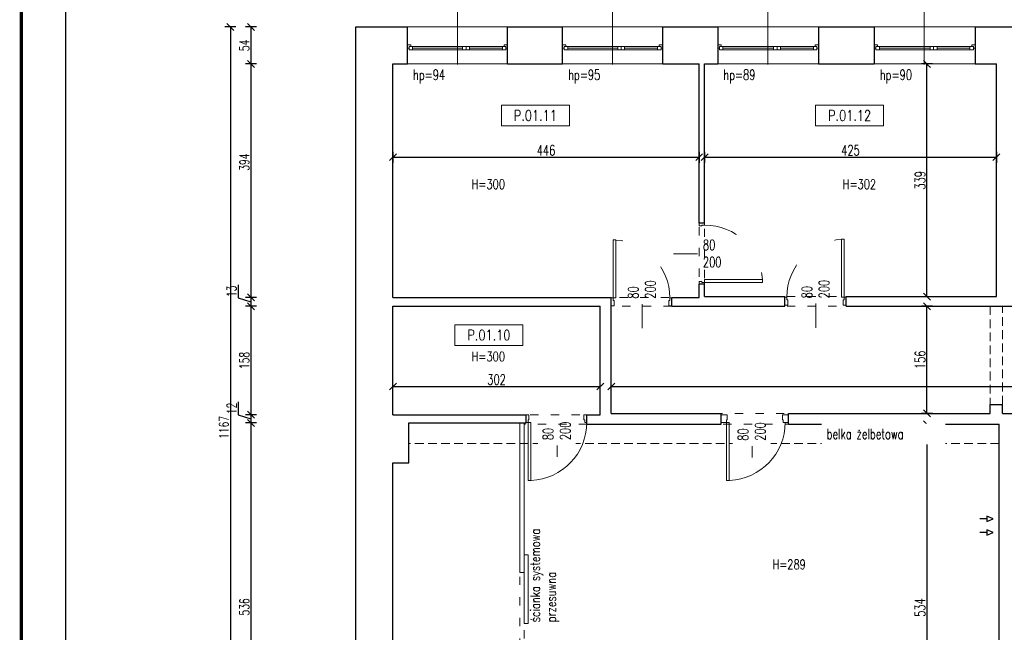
# Model space of a CAD drawing. Header units: inches. Extents: x 4551 to 8756, y -20806 to 359.
# Tile 8 of 35: x 4551 to 5986, y -8344 to -7452. Entities that reach past the tile are written whole.
import ezdxf

# ---------------------------------------------------------------- set-up
doc = ezdxf.new("R2010")
doc.units = ezdxf.units.IN
doc.header["$MEASUREMENT"] = 0
doc.linetypes.add('ACAD_ISO03W100', pattern=[30, 12, -18])
doc.linetypes.add('HIDDEN', pattern=[9.525, 6.35, -3.175])
doc.layers.add('0_RID_NIEDRUKOWALNA', color=7, linetype='ACAD_ISO03W100', lineweight=0, plot=False)
for name, color, linetype, lineweight in [('0_RID_STOLARKA', 7, 'Continuous', 5), ('0_RID_WIDOK', 252, 'Continuous', 5), ('0_RID_WYP SANIT', 146, 'Continuous', 5), ('A-AREA-IDEN', 202, 'Continuous', 9), ('A_opisy-stolarka', 7, 'Continuous', 9), ('K-MUR', 1, 'Continuous', 30), ('K-WYMIARY', 150, 'Continuous', 5), ('WYMIAR_PB', 115, 'Continuous', 5)]:
    doc.layers.add(name, color=color, linetype=linetype, lineweight=lineweight)
doc.styles.add('1 100 MAŁE', font='romans.shx', dxfattribs={"width": 0.8, "height": 16})
doc.styles.add('RomanS', font='romans.shx', dxfattribs={"width": 0.8})
doc.styles.add('standard_1', font='romans.shx', dxfattribs={"width": 0.7})
doc.dimstyles.new('ISO-100', dxfattribs={"dimtxt": 15, "dimasz": 10, "dimexe": 8, "dimexo": 0.425, "dimgap": 2.5, "dimtad": 1, "dimdec": 1, "dimrnd": 0.5, "dimtxsty": 'standard_1', "dimblk": 'OBLIQUE', "dimcen": 10, "dimadec": 0, "dimazin": 0, "dimtfac": 1, "dimtdec": 0, "dimtmove": 0, "dimatfit": 3, "dimldrblk": 'OBLIQUE', "dimfxl": 8, "dimfxlon": 1, "dimarcsym": 0})

# ---------------------------------------------------------------- blocks, each defined once
blk = doc.blocks.new('_Oblique')
at = {"color": 0, "linetype": 'ByBlock', "lineweight": -2}
blk.add_line((-0.5, -0.5), (0.5, 0.5), dxfattribs=at)
blk = doc.blocks.new('*D140')
at = {"layer": 'Defpoints', "color": 0}
for p in [(4939.8, -7462.2), (4888.3, -7516.2), (4993.8, -7516.2)]:
    blk.add_point(p, dxfattribs=at)
at = {"layer": 'K-WYMIARY', "color": 0, "lineweight": -2}
for p, q in [((4896.3, -7462.2), (4880.3, -7462.2)), ((4888.3, -7462.2), (4888.3, -7516.2)), ((4896.3, -7516.2), (4880.3, -7516.2))]:
    blk.add_line(p, q, dxfattribs=at)
at = {"layer": 'K-WYMIARY', "color": 0, "lineweight": -2, "xscale": 10, "yscale": 10, "zscale": 10}
for p, rotation in [((4888.3, -7462.2), 90), ((4888.3, -7516.2), 270)]:
    blk.add_blockref('_Oblique', p, dxfattribs=dict(at, rotation=rotation))
at = {"layer": 'K-WYMIARY', "color": 0, "insert": (4878.8, -7489.2), "char_height": 14, "attachment_point": 5, "rotation": 90, "style": 'standard_1'}
blk.add_mtext('54', dxfattribs=at)
blk = doc.blocks.new('*D141')
at = {"layer": 'Defpoints', "color": 0}
for p in [(4939.8, -7462.2), (4888.3, -7856.2), (4995.1, -7856.2)]:
    blk.add_point(p, dxfattribs=at)
at = {"layer": 'K-WYMIARY', "color": 0, "lineweight": -2}
for p, q in [((4896.3, -7462.2), (4880.3, -7462.2)), ((4888.3, -7462.2), (4888.3, -7856.2)), ((4896.3, -7856.2), (4880.3, -7856.2))]:
    blk.add_line(p, q, dxfattribs=at)
at = {"layer": 'K-WYMIARY', "color": 0, "lineweight": -2, "xscale": 10, "yscale": 10, "zscale": 10}
for p, rotation in [((4888.3, -7462.2), 90), ((4888.3, -7856.2), 270)]:
    blk.add_blockref('_Oblique', p, dxfattribs=dict(at, rotation=rotation))
at = {"layer": 'K-WYMIARY', "color": 0, "insert": (4878.8, -7659.2), "char_height": 14, "attachment_point": 5, "rotation": 90, "style": 'standard_1'}
blk.add_mtext('394', dxfattribs=at)
blk = doc.blocks.new('*D142')
at = {"layer": 'Defpoints', "color": 0}
for p in [(4954.8, -7462.2), (4858.3, -8629.2), (4954.8, -8629.2)]:
    blk.add_point(p, dxfattribs=at)
at = {"layer": 'K-WYMIARY', "color": 0, "lineweight": -2}
for p, q in [((4866.3, -7462.2), (4850.3, -7462.2)), ((4858.3, -7462.2), (4858.3, -8629.2)), ((4866.3, -8629.2), (4850.3, -8629.2))]:
    blk.add_line(p, q, dxfattribs=at)
at = {"layer": 'K-WYMIARY', "color": 0, "lineweight": -2, "xscale": 10, "yscale": 10, "zscale": 10}
for p, rotation in [((4858.3, -7462.2), 90), ((4858.3, -8629.2), 270)]:
    blk.add_blockref('_Oblique', p, dxfattribs=dict(at, rotation=rotation))
at = {"layer": 'K-WYMIARY', "color": 0, "insert": (4848.8, -8045.7), "char_height": 14, "attachment_point": 5, "rotation": 90, "style": 'standard_1'}
blk.add_mtext('1167', dxfattribs=at)
blk = doc.blocks.new('*D143')
at = {"layer": 'Defpoints', "color": 0}
for p in [(4995.1, -7856.2), (4888.3, -7869.2), (4995.1, -7869.2)]:
    blk.add_point(p, dxfattribs=at)
at = {"layer": 'K-WYMIARY', "color": 0, "lineweight": -2}
for p, q in [((4869.6, -7838), (4869.6, -7857)), ((4869.6, -7857), (4888.3, -7862.7)), ((4896.3, -7856.2), (4880.3, -7856.2)), ((4888.3, -7856.2), (4888.3, -7869.2)), ((4896.3, -7869.2), (4880.3, -7869.2))]:
    blk.add_line(p, q, dxfattribs=at)
at = {"layer": 'K-WYMIARY', "color": 0, "lineweight": -2, "xscale": 10, "yscale": 10, "zscale": 10}
for p, rotation in [((4888.3, -7856.2), 90), ((4888.3, -7869.2), 270)]:
    blk.add_blockref('_Oblique', p, dxfattribs=dict(at, rotation=rotation))
at = {"layer": 'K-WYMIARY', "color": 0, "insert": (4860.1, -7847.5), "char_height": 14, "attachment_point": 5, "rotation": 90, "style": 'standard_1'}
blk.add_mtext('13', dxfattribs=at)
blk = doc.blocks.new('*D144')
at = {"layer": 'Defpoints', "color": 0}
for p in [(4995.1, -7869.2), (4888.3, -8027.2), (4995.1, -8027.2)]:
    blk.add_point(p, dxfattribs=at)
at = {"layer": 'K-WYMIARY', "color": 0, "lineweight": -2}
for p, q in [((4896.3, -7869.2), (4880.3, -7869.2)), ((4888.3, -7869.2), (4888.3, -8027.2)), ((4896.3, -8027.2), (4880.3, -8027.2))]:
    blk.add_line(p, q, dxfattribs=at)
at = {"layer": 'K-WYMIARY', "color": 0, "lineweight": -2, "xscale": 10, "yscale": 10, "zscale": 10}
for p, rotation in [((4888.3, -7869.2), 90), ((4888.3, -8027.2), 270)]:
    blk.add_blockref('_Oblique', p, dxfattribs=dict(at, rotation=rotation))
at = {"layer": 'K-WYMIARY', "color": 0, "insert": (4878.8, -7948.2), "char_height": 14, "attachment_point": 5, "rotation": 90, "style": 'standard_1'}
blk.add_mtext('158', dxfattribs=at)
blk = doc.blocks.new('*D145')
at = {"layer": 'Defpoints', "color": 0}
for p in [(4995.1, -8027.2), (4888.3, -8039.2), (5018.1, -8039.2)]:
    blk.add_point(p, dxfattribs=at)
at = {"layer": 'K-WYMIARY', "color": 0, "lineweight": -2}
for p, q in [((4869.6, -8008.5), (4869.6, -8027.5)), ((4869.6, -8027.5), (4888.3, -8033.2)), ((4896.3, -8027.2), (4880.3, -8027.2)), ((4888.3, -8027.2), (4888.3, -8039.2)), ((4896.3, -8039.2), (4880.3, -8039.2))]:
    blk.add_line(p, q, dxfattribs=at)
at = {"layer": 'K-WYMIARY', "color": 0, "lineweight": -2, "xscale": 10, "yscale": 10, "zscale": 10}
for p, rotation in [((4888.3, -8027.2), 90), ((4888.3, -8039.2), 270)]:
    blk.add_blockref('_Oblique', p, dxfattribs=dict(at, rotation=rotation))
at = {"layer": 'K-WYMIARY', "color": 0, "insert": (4860.1, -8018), "char_height": 14, "attachment_point": 5, "rotation": 90, "style": 'standard_1'}
blk.add_mtext('12', dxfattribs=at)
blk = doc.blocks.new('*D146')
at = {"layer": 'Defpoints', "color": 0}
for p in [(5018.1, -8039.2), (4888.3, -8575.2), (4995.1, -8575.2)]:
    blk.add_point(p, dxfattribs=at)
at = {"layer": 'K-WYMIARY', "color": 0, "lineweight": -2}
for p, q in [((4896.3, -8039.2), (4880.3, -8039.2)), ((4888.3, -8039.2), (4888.3, -8575.2)), ((4896.3, -8575.2), (4880.3, -8575.2))]:
    blk.add_line(p, q, dxfattribs=at)
at = {"layer": 'K-WYMIARY', "color": 0, "lineweight": -2, "xscale": 10, "yscale": 10, "zscale": 10}
for p, rotation in [((4888.3, -8039.2), 90), ((4888.3, -8575.2), 270)]:
    blk.add_blockref('_Oblique', p, dxfattribs=dict(at, rotation=rotation))
at = {"layer": 'K-WYMIARY', "color": 0, "insert": (4878.8, -8307.2), "char_height": 14, "attachment_point": 5, "rotation": 90, "style": 'standard_1'}
blk.add_mtext('536', dxfattribs=at)
blk = doc.blocks.new('*D230')
at = {"layer": 'Defpoints', "color": 0}
for p in [(5095.1, -7516.2), (5541.1, -7516.2), (5541.1, -7652)]:
    blk.add_point(p, dxfattribs=at)
at = {"layer": 'K-WYMIARY', "color": 0, "lineweight": -2}
for p, q in [((5095.1, -7644), (5095.1, -7660)), ((5541.1, -7644), (5541.1, -7660)), ((5095.1, -7652), (5541.1, -7652))]:
    blk.add_line(p, q, dxfattribs=at)
at = {"layer": 'K-WYMIARY', "color": 0, "lineweight": -2, "xscale": 10, "yscale": 10, "zscale": 10, "rotation": 180}
blk.add_blockref('_Oblique', (5095.1, -7652), dxfattribs=at)
at = {"layer": 'K-WYMIARY', "color": 0, "lineweight": -2, "xscale": 10, "yscale": 10, "zscale": 10}
blk.add_blockref('_Oblique', (5541.1, -7652), dxfattribs=at)
at = {"layer": 'K-WYMIARY', "color": 0, "insert": (5318.1, -7642), "char_height": 15, "attachment_point": 5, "style": 'standard_1'}
blk.add_mtext('446', dxfattribs=at)
blk = doc.blocks.new('*D231')
at = {"layer": 'Defpoints', "color": 0}
for p in [(5549.1, -7516.2), (5974.1, -7516.2), (5974.1, -7652)]:
    blk.add_point(p, dxfattribs=at)
at = {"layer": 'K-WYMIARY', "color": 0, "lineweight": -2}
for p, q in [((5549.1, -7644), (5549.1, -7660)), ((5974.1, -7644), (5974.1, -7660)), ((5549.1, -7652), (5974.1, -7652))]:
    blk.add_line(p, q, dxfattribs=at)
at = {"layer": 'K-WYMIARY', "color": 0, "lineweight": -2, "xscale": 10, "yscale": 10, "zscale": 10, "rotation": 180}
blk.add_blockref('_Oblique', (5549.1, -7652), dxfattribs=at)
at = {"layer": 'K-WYMIARY', "color": 0, "lineweight": -2, "xscale": 10, "yscale": 10, "zscale": 10}
blk.add_blockref('_Oblique', (5974.1, -7652), dxfattribs=at)
at = {"layer": 'K-WYMIARY', "color": 0, "insert": (5761.6, -7642), "char_height": 15, "attachment_point": 5, "style": 'standard_1'}
blk.add_mtext('425', dxfattribs=at)
blk = doc.blocks.new('*D317')
at = {"layer": 'Defpoints', "color": 0}
for p in [(5397.1, -7986), (5095.1, -8027.2), (5397.1, -8027.2)]:
    blk.add_point(p, dxfattribs=at)
at = {"layer": 'K-WYMIARY', "color": 0, "lineweight": -2}
for p, q in [((5095.1, -7994), (5095.1, -7978)), ((5095.1, -7986), (5397.1, -7986)), ((5397.1, -7994), (5397.1, -7978))]:
    blk.add_line(p, q, dxfattribs=at)
at = {"layer": 'K-WYMIARY', "color": 0, "lineweight": -2, "xscale": 10, "yscale": 10, "zscale": 10, "rotation": 180}
blk.add_blockref('_Oblique', (5095.1, -7986), dxfattribs=at)
at = {"layer": 'K-WYMIARY', "color": 0, "lineweight": -2, "xscale": 10, "yscale": 10, "zscale": 10}
blk.add_blockref('_Oblique', (5397.1, -7986), dxfattribs=at)
at = {"layer": 'K-WYMIARY', "color": 0, "insert": (5246.1, -7976), "char_height": 15, "attachment_point": 5, "style": 'standard_1'}
blk.add_mtext('302', dxfattribs=at)
blk = doc.blocks.new('*D318')
at = {"layer": 'Defpoints', "color": 0}
for p in [(6927.1, -7869.2), (6927.1, -7986), (5413.1, -8025.2)]:
    blk.add_point(p, dxfattribs=at)
at = {"layer": 'K-WYMIARY', "color": 0, "lineweight": -2}
for p, q in [((5413.1, -7994), (5413.1, -7978)), ((5413.1, -7986), (6927.1, -7986)), ((6927.1, -7978), (6927.1, -7994))]:
    blk.add_line(p, q, dxfattribs=at)
at = {"layer": 'K-WYMIARY', "color": 0, "lineweight": -2, "xscale": 10, "yscale": 10, "zscale": 10, "rotation": 180}
blk.add_blockref('_Oblique', (5413.1, -7986), dxfattribs=at)
at = {"layer": 'K-WYMIARY', "color": 0, "lineweight": -2, "xscale": 10, "yscale": 10, "zscale": 10}
blk.add_blockref('_Oblique', (6927.1, -7986), dxfattribs=at)
at = {"layer": 'K-WYMIARY', "color": 0, "insert": (6170.1, -7976), "char_height": 15, "attachment_point": 5, "style": 'standard_1'}
blk.add_mtext('1514', dxfattribs=at)
blk = doc.blocks.new('*D325')
at = {"layer": 'Defpoints', "color": 0}
for p in [(5873, -7869.2), (5965.1, -7869.2), (5965.1, -8025.2)]:
    blk.add_point(p, dxfattribs=at)
at = {"layer": 'K-WYMIARY', "color": 0, "lineweight": -2}
for p, q in [((5881, -7869.2), (5865, -7869.2)), ((5873, -8025.2), (5873, -7869.2)), ((5881, -8025.2), (5865, -8025.2))]:
    blk.add_line(p, q, dxfattribs=at)
at = {"layer": 'K-WYMIARY', "color": 0, "lineweight": -2, "xscale": 10, "yscale": 10, "zscale": 10}
for p, rotation in [((5873, -7869.2), 90), ((5873, -8025.2), 270)]:
    blk.add_blockref('_Oblique', p, dxfattribs=dict(at, rotation=rotation))
at = {"layer": 'K-WYMIARY', "color": 0, "insert": (5863, -7947.2), "char_height": 15, "attachment_point": 5, "rotation": 90, "style": 'standard_1'}
blk.add_mtext('156', dxfattribs=at)
blk = doc.blocks.new('*D326')
at = {"layer": 'Defpoints', "color": 0}
for p in [(5978.1, -8041.2), (5873, -8575.2), (5978.1, -8575.2)]:
    blk.add_point(p, dxfattribs=at)
at = {"layer": 'K-WYMIARY', "color": 0, "lineweight": -2}
for p, q in [((5881, -8041.2), (5865, -8041.2)), ((5873, -8041.2), (5873, -8575.2)), ((5881, -8575.2), (5865, -8575.2))]:
    blk.add_line(p, q, dxfattribs=at)
at = {"layer": 'K-WYMIARY', "color": 0, "lineweight": -2, "xscale": 10, "yscale": 10, "zscale": 10}
for p, rotation in [((5873, -8041.2), 90), ((5873, -8575.2), 270)]:
    blk.add_blockref('_Oblique', p, dxfattribs=dict(at, rotation=rotation))
at = {"layer": 'K-WYMIARY', "color": 0, "insert": (5863, -8308.2), "char_height": 15, "attachment_point": 5, "rotation": 90, "style": 'standard_1'}
blk.add_mtext('534', dxfattribs=at)
blk = doc.blocks.new('*D327')
at = {"layer": 'Defpoints', "color": 0}
for p in [(5873, -7516.2), (5974.1, -7516.2), (5974.1, -7855.2)]:
    blk.add_point(p, dxfattribs=at)
at = {"layer": 'K-WYMIARY', "color": 0, "lineweight": -2}
for p, q in [((5881, -7516.2), (5865, -7516.2)), ((5873, -7855.2), (5873, -7516.2)), ((5881, -7855.2), (5865, -7855.2))]:
    blk.add_line(p, q, dxfattribs=at)
at = {"layer": 'K-WYMIARY', "color": 0, "lineweight": -2, "xscale": 10, "yscale": 10, "zscale": 10}
for p, rotation in [((5873, -7516.2), 90), ((5873, -7855.2), 270)]:
    blk.add_blockref('_Oblique', p, dxfattribs=dict(at, rotation=rotation))
at = {"layer": 'K-WYMIARY', "color": 0, "insert": (5863, -7685.7), "char_height": 15, "attachment_point": 5, "rotation": 90, "style": 'standard_1'}
blk.add_mtext('339', dxfattribs=at)

msp = doc.modelspace()

# ---------------------------------------------------------------- linework, layer by layer
at = {"layer": '0_RID_NIEDRUKOWALNA'}
msp.add_lwpolyline([(5095.13, -8575.17), (5280.13, -8575.17), (5280.13, -8039.17), (5118.13, -8039.17), (5118.13, -8097.17), (5095.13, -8097.17), (5095.13, -8575.17)], dxfattribs=at)
at = {"layer": '0_RID_STOLARKA'}
for p, q in [((5121.13, -7488.17), (5116.13, -7488.17)), ((5116.13, -7488.17), (5116.13, -7493.17)), ((5116.13, -7493.17), (5118.63, -7493.17)), ((5118.63, -7493.17), (5118.63, -7490.67)), ((5118.63, -7490.67), (5121.13, -7490.67)), ((5123.63, -7490.67), (5118.63, -7490.67)), ((5118.63, -7490.67), (5118.63, -7495.67)), ((5118.63, -7495.67), (5123.63, -7495.67)), ((5121.13, -7490.67), (5121.13, -7488.17)), ((5123.63, -7490.67), (5254.63, -7490.67)), ((5123.63, -7495.67), (5123.63, -7490.67)), ((5123.63, -7493.17), (5196.63, -7493.17)), ((5123.63, -7495.67), (5254.63, -7495.67)), ((5123.63, -7495.67), (5254.63, -7495.67)), ((5196.63, -7495.67), (5196.63, -7490.67)), ((5196.63, -7490.67), (5201.63, -7490.67)), ((5201.63, -7495.67), (5196.63, -7495.67)), ((5201.63, -7490.67), (5199.13, -7490.67)), ((5201.63, -7495.67), (5201.63, -7490.67)), ((5201.63, -7490.67), (5206.63, -7490.67)), ((5201.63, -7490.67), (5201.63, -7495.67)), ((5206.63, -7495.67), (5201.63, -7495.67)), ((5206.63, -7490.67), (5204.13, -7490.67)), ((5206.63, -7490.67), (5206.63, -7495.67)), ((5206.63, -7493.17), (5254.63, -7493.17)), ((5254.63, -7495.67), (5254.63, -7490.67)), ((5254.63, -7490.67), (5259.63, -7490.67)), ((5259.63, -7495.67), (5254.63, -7495.67)), ((5257.13, -7490.67), (5257.13, -7488.17)), ((5257.13, -7488.17), (5262.13, -7488.17)), ((5259.63, -7490.67), (5257.13, -7490.67)), ((5259.63, -7493.17), (5259.63, -7490.67)), ((5259.63, -7490.67), (5259.63, -7495.67)), ((5262.13, -7493.17), (5259.63, -7493.17)), ((5262.13, -7488.17), (5262.13, -7493.17)), ((5347.13, -7488.17), (5342.13, -7488.17)), ((5342.13, -7488.17), (5342.13, -7493.17)), ((5342.13, -7493.17), (5344.63, -7493.17)), ((5344.63, -7493.17), (5344.63, -7490.67)), ((5344.63, -7490.67), (5347.13, -7490.67)), ((5349.63, -7490.67), (5344.63, -7490.67)), ((5344.63, -7490.67), (5344.63, -7495.67)), ((5344.63, -7495.67), (5349.63, -7495.67)), ((5347.13, -7490.67), (5347.13, -7488.17)), ((5349.63, -7490.67), (5480.63, -7490.67)), ((5349.63, -7495.67), (5349.63, -7490.67)), ((5349.63, -7493.17), (5422.63, -7493.17)), ((5349.63, -7495.67), (5480.63, -7495.67)), ((5349.63, -7495.67), (5480.63, -7495.67)), ((5422.63, -7495.67), (5422.63, -7490.67)), ((5422.63, -7490.67), (5427.63, -7490.67)), ((5427.63, -7495.67), (5422.63, -7495.67)), ((5427.63, -7490.67), (5425.13, -7490.67)), ((5427.63, -7495.67), (5427.63, -7490.67)), ((5427.63, -7490.67), (5432.63, -7490.67)), ((5427.63, -7490.67), (5427.63, -7495.67)), ((5432.63, -7495.67), (5427.63, -7495.67)), ((5432.63, -7490.67), (5430.13, -7490.67)), ((5432.63, -7490.67), (5432.63, -7495.67)), ((5432.63, -7493.17), (5480.63, -7493.17)), ((5480.63, -7495.67), (5480.63, -7490.67)), ((5480.63, -7490.67), (5485.63, -7490.67)), ((5485.63, -7495.67), (5480.63, -7495.67)), ((5483.13, -7490.67), (5483.13, -7488.17)), ((5483.13, -7488.17), (5488.13, -7488.17)), ((5485.63, -7490.67), (5483.13, -7490.67)), ((5485.63, -7493.17), (5485.63, -7490.67)), ((5485.63, -7490.67), (5485.63, -7495.67)), ((5488.13, -7493.17), (5485.63, -7493.17)), ((5488.13, -7488.17), (5488.13, -7493.17)), ((5573.13, -7488.17), (5568.13, -7488.17)), ((5568.13, -7488.17), (5568.13, -7493.17)), ((5568.13, -7493.17), (5570.63, -7493.17)), ((5570.63, -7493.17), (5570.63, -7490.67)), ((5570.63, -7490.67), (5573.13, -7490.67)), ((5575.63, -7490.67), (5570.63, -7490.67)), ((5570.63, -7490.67), (5570.63, -7495.67)), ((5570.63, -7495.67), (5575.63, -7495.67)), ((5573.13, -7490.67), (5573.13, -7488.17)), ((5575.63, -7490.67), (5707.63, -7490.67)), ((5575.63, -7495.67), (5575.63, -7490.67)), ((5575.63, -7493.17), (5649.63, -7493.17)), ((5575.63, -7495.67), (5707.63, -7495.67)), ((5575.63, -7495.67), (5707.63, -7495.67)), ((5649.63, -7495.67), (5649.63, -7490.67)), ((5649.63, -7490.67), (5654.63, -7490.67)), ((5654.63, -7495.67), (5649.63, -7495.67)), ((5654.63, -7490.67), (5652.13, -7490.67)), ((5654.63, -7495.67), (5654.63, -7490.67)), ((5654.63, -7490.67), (5659.63, -7490.67)), ((5654.63, -7490.67), (5654.63, -7495.67)), ((5659.63, -7495.67), (5654.63, -7495.67)), ((5659.63, -7490.67), (5657.13, -7490.67)), ((5659.63, -7490.67), (5659.63, -7495.67)), ((5659.63, -7493.17), (5707.63, -7493.17)), ((5707.63, -7495.67), (5707.63, -7490.67)), ((5707.63, -7490.67), (5712.63, -7490.67)), ((5712.63, -7495.67), (5707.63, -7495.67)), ((5710.13, -7490.67), (5710.13, -7488.17)), ((5710.13, -7488.17), (5715.13, -7488.17)), ((5712.63, -7490.67), (5710.13, -7490.67)), ((5712.63, -7493.17), (5712.63, -7490.67)), ((5712.63, -7490.67), (5712.63, -7495.67)), ((5715.13, -7493.17), (5712.63, -7493.17)), ((5715.13, -7488.17), (5715.13, -7493.17)), ((5801.13, -7488.17), (5796.13, -7488.17)), ((5796.13, -7488.17), (5796.13, -7493.17)), ((5796.13, -7493.17), (5798.63, -7493.17)), ((5798.63, -7493.17), (5798.63, -7490.67)), ((5798.63, -7490.67), (5801.13, -7490.67)), ((5803.63, -7490.67), (5798.63, -7490.67)), ((5798.63, -7490.67), (5798.63, -7495.67)), ((5798.63, -7495.67), (5803.63, -7495.67)), ((5801.13, -7490.67), (5801.13, -7488.17)), ((5803.63, -7490.67), (5935.63, -7490.67)), ((5803.63, -7495.67), (5803.63, -7490.67)), ((5803.63, -7493.17), (5877.63, -7493.17)), ((5803.63, -7495.67), (5935.63, -7495.67)), ((5803.63, -7495.67), (5935.63, -7495.67)), ((5877.63, -7495.67), (5877.63, -7490.67)), ((5877.63, -7490.67), (5882.63, -7490.67)), ((5882.63, -7495.67), (5877.63, -7495.67)), ((5882.63, -7490.67), (5880.13, -7490.67)), ((5882.63, -7495.67), (5882.63, -7490.67)), ((5882.63, -7490.67), (5887.63, -7490.67)), ((5882.63, -7490.67), (5882.63, -7495.67)), ((5887.63, -7495.67), (5882.63, -7495.67)), ((5887.63, -7490.67), (5885.13, -7490.67)), ((5887.63, -7490.67), (5887.63, -7495.67)), ((5887.63, -7493.17), (5935.63, -7493.17)), ((5935.63, -7495.67), (5935.63, -7490.67)), ((5935.63, -7490.67), (5940.63, -7490.67)), ((5940.63, -7495.67), (5935.63, -7495.67)), ((5938.13, -7490.67), (5938.13, -7488.17)), ((5938.13, -7488.17), (5943.13, -7488.17)), ((5940.63, -7490.67), (5938.13, -7490.67)), ((5940.63, -7493.17), (5940.63, -7490.67)), ((5940.63, -7490.67), (5940.63, -7495.67)), ((5943.13, -7493.17), (5940.63, -7493.17)), ((5943.13, -7488.17), (5943.13, -7493.17)), ((5549.13, -7748.17), (5541.13, -7748.17)), ((5541.13, -7748.17), (5541.13, -7752.17)), ((5549.13, -7748.17), (5541.13, -7748.17)), ((5549.13, -7748.17), (5541.13, -7748.17)), ((5541.13, -7752.17), (5545.13, -7752.17)), ((5545.13, -7752.17), (5545.13, -7750.97)), ((5545.13, -7750.97), (5549.13, -7750.97)), ((5549.13, -7750.97), (5549.13, -7748.17)), ((5415.93, -7856.92), (5415.93, -7772.52)), ((5415.93, -7772.52), (5419.93, -7772.52)), ((5419.93, -7772.52), (5419.93, -7856.92)), ((5752.33, -7771.52), (5748.33, -7771.52)), ((5748.33, -7771.52), (5748.33, -7855.92)), ((5752.33, -7855.92), (5752.33, -7771.52)), ((5503.8, -7792.67), (5597.78, -7792.67)), ((5458.13, -7901.01), (5458.13, -7807.03)), ((5711.13, -7900.51), (5711.13, -7806.53)), ((5633.53, -7830.37), (5549.13, -7830.37)), ((5549.13, -7830.37), (5549.13, -7834.37)), ((5633.53, -7834.37), (5633.53, -7830.37)), ((5545.13, -7833.17), (5541.13, -7833.17)), ((5541.13, -7833.17), (5541.13, -7837.17)), ((5549.13, -7837.17), (5541.13, -7837.17)), ((5541.13, -7837.17), (5549.13, -7837.17)), ((5549.13, -7837.17), (5541.13, -7837.17)), ((5545.13, -7834.37), (5545.13, -7833.17)), ((5549.13, -7834.37), (5545.13, -7834.37)), ((5549.13, -7837.17), (5549.13, -7834.37)), ((5549.13, -7834.37), (5633.53, -7834.37)), ((5413.13, -7856.92), (5413.13, -7866.92)), ((5413.13, -7856.92), (5415.93, -7856.92)), ((5413.13, -7868.42), (5413.13, -7856.92)), ((5413.13, -7856.92), (5413.13, -7868.42)), ((5415.93, -7856.92), (5415.93, -7860.92)), ((5419.93, -7856.92), (5415.93, -7856.92)), ((5498.33, -7860.92), (5498.33, -7856.92)), ((5498.33, -7856.92), (5501.13, -7856.92)), ((5501.13, -7856.92), (5501.13, -7866.92)), ((5501.13, -7856.92), (5501.13, -7868.42)), ((5501.13, -7856.92), (5501.13, -7868.42)), ((5666.13, -7855.92), (5666.13, -7865.92)), ((5668.93, -7855.92), (5666.13, -7855.92)), ((5666.13, -7855.92), (5666.13, -7867.42)), ((5666.13, -7855.92), (5666.13, -7867.42)), ((5668.93, -7859.92), (5668.93, -7855.92)), ((5748.33, -7855.92), (5752.33, -7855.92)), ((5755.13, -7855.92), (5752.33, -7855.92)), ((5752.33, -7855.92), (5752.33, -7859.92)), ((5755.13, -7855.92), (5755.13, -7865.92)), ((5755.13, -7867.42), (5755.13, -7855.92)), ((5755.13, -7855.92), (5755.13, -7867.42)), ((5417.13, -7868.42), (5413.13, -7868.42)), ((5415.93, -7860.92), (5417.13, -7860.92)), ((5417.13, -7860.92), (5417.13, -7868.42)), ((5497.13, -7860.92), (5498.33, -7860.92)), ((5497.13, -7868.42), (5497.13, -7860.92)), ((5501.13, -7868.42), (5497.13, -7868.42)), ((5666.13, -7867.42), (5670.13, -7867.42)), ((5670.13, -7859.92), (5668.93, -7859.92)), ((5670.13, -7867.42), (5670.13, -7859.92)), ((5752.33, -7859.92), (5751.13, -7859.92)), ((5751.13, -7859.92), (5751.13, -7867.42)), ((5751.13, -7867.42), (5755.13, -7867.42)), ((5334.13, -7994.58), (5334.13, -8088.56)), ((5618.13, -7995.33), (5618.13, -8089.31)), ((5293.13, -8027.17), (5289.13, -8027.17)), ((5289.13, -8027.17), (5289.13, -8038.67)), ((5289.13, -8038.67), (5289.13, -8027.17)), ((5289.13, -8038.67), (5289.13, -8028.67)), ((5293.13, -8034.67), (5293.13, -8027.17)), ((5377.38, -8027.17), (5373.38, -8027.17)), ((5373.38, -8027.17), (5373.38, -8034.67)), ((5377.38, -8038.67), (5377.38, -8027.17)), ((5377.38, -8038.67), (5377.38, -8027.17)), ((5377.38, -8038.67), (5377.38, -8028.67)), ((5582.13, -8027.17), (5573.13, -8027.17)), ((5573.13, -8027.17), (5573.13, -8038.67)), ((5573.13, -8038.67), (5573.13, -8027.17)), ((5573.13, -8038.67), (5573.13, -8028.67)), ((5582.13, -8034.67), (5582.13, -8027.17)), ((5671.13, -8027.17), (5662.38, -8027.17)), ((5662.38, -8027.17), (5662.38, -8034.67)), ((5671.13, -8038.67), (5671.13, -8027.17)), ((5289.13, -8038.67), (5291.93, -8038.67)), ((5291.93, -8038.67), (5291.93, -8034.67)), ((5291.93, -8034.67), (5293.13, -8034.67)), ((5291.93, -8038.67), (5291.93, -8123.07)), ((5295.93, -8038.67), (5291.93, -8038.67)), ((5295.93, -8123.07), (5295.93, -8038.67)), ((5373.38, -8034.67), (5374.58, -8034.67)), ((5374.58, -8034.67), (5374.58, -8038.67)), ((5374.58, -8038.67), (5377.38, -8038.67)), ((5573.13, -8038.67), (5580.93, -8038.67)), ((5580.93, -8038.67), (5580.93, -8034.67)), ((5580.93, -8034.67), (5582.13, -8034.67)), ((5580.93, -8038.67), (5580.93, -8123.07)), ((5584.93, -8038.67), (5580.93, -8038.67)), ((5584.93, -8123.07), (5584.93, -8038.67)), ((5662.38, -8034.67), (5663.58, -8034.67)), ((5663.58, -8034.67), (5663.58, -8038.67)), ((5663.58, -8038.67), (5671.13, -8038.67)), ((5291.93, -8123.07), (5295.93, -8123.07)), ((5580.93, -8123.07), (5584.93, -8123.07))]:
    msp.add_line(p, q, dxfattribs=at)
for centre, major_axis, ratio in [((5549.13, -7835.37), (0, 84.4), 1), ((5753.33, -7855.92), (-84.4, 0), 1), ((5291.93, -8038.67), (85.45, 0), 0.9877249), ((5580.93, -8038.67), (85.45, 0), 0.9877249)]:
    msp.add_ellipse(centre, major_axis=major_axis, ratio=ratio, start_param=4.7661784, end_param=6.2831853, dxfattribs=at)
at = {"layer": '0_RID_STOLARKA', "extrusion": (0, 0, -1)}
msp.add_ellipse((5414.93, -7856.92), major_axis=(0, 84.4), ratio=0.9881517, start_param=0.0537894, end_param=1.5707963, dxfattribs=at)
at = {"layer": '0_RID_WIDOK', "linetype": 'HIDDEN', "lineweight": 9, "ltscale": 2}
msp.add_line((5978.13, -8069.17), (5118.13, -8069.17), dxfattribs=at)
msp.add_lwpolyline([(5965.13, -8012.17), (5983.13, -8012.17), (5983.13, -7869.17), (5965.13, -7869.17)], close=True, dxfattribs=at)
at = {"layer": '0_RID_WIDOK', "color": 6, "lineweight": 30}
for points in [[(5960.29, -8178.87), (5960.29, -8182.87), (5969.18, -8178.87), (5960.29, -8174.87), (5960.29, -8178.87), (5949.91, -8178.87)], [(5960.29, -8198.87), (5960.29, -8202.87), (5969.18, -8198.87), (5960.29, -8194.87), (5960.29, -8198.87), (5949.91, -8198.87)]]:
    msp.add_lwpolyline(points, dxfattribs=at)
at = {"layer": '0_RID_WYP SANIT'}
for points in [[(5532.32, -7828.56), (5532.32, -7828.56)], [(5746.52, -7872.74), (5746.52, -7872.74)], [(5421.74, -7873.74), (5421.74, -7873.74)], [(5297.74, -8021.85), (5297.74, -8021.85)], [(5586.74, -8021.85), (5586.74, -8021.85)]]:
    msp.add_lwpolyline(points, close=True, dxfattribs=at)
at = {"layer": 'A_opisy-stolarka'}
for p, q in [((5189.13, -7534.8), (5189.13, -7420.33)), ((5415.13, -7534.8), (5415.13, -7420.33)), ((5641.13, -7534.8), (5641.13, -7420.33)), ((5869.13, -7534.8), (5869.13, -7420.33))]:
    msp.add_line(p, q, dxfattribs=at)
at = {"layer": 'K-MUR'}
for p, q in [((5116.13, -7516.17), (5116.13, -7462.17)), ((5262.13, -7516.17), (5262.13, -7462.17)), ((5342.13, -7516.17), (5342.13, -7462.17)), ((5488.13, -7516.17), (5488.13, -7462.17)), ((5568.13, -7462.17), (5568.13, -7516.17)), ((5715.13, -7462.17), (5715.13, -7516.17)), ((5796.13, -7462.17), (5796.13, -7516.17)), ((5943.13, -7462.17), (5943.13, -7516.17)), ((5541.13, -7748.17), (5541.13, -7516.17)), ((5549.13, -7748.17), (5549.13, -7516.17)), ((5974.13, -7855.17), (5974.13, -7516.17)), ((5541.13, -7856.17), (5541.13, -7837.17)), ((5549.13, -7855.17), (5549.13, -7837.17)), ((5501.13, -7869.17), (5501.13, -7856.17)), ((5666.13, -7869.17), (5666.13, -7855.17)), ((5755.13, -7869.17), (5755.13, -7855.17)), ((5983.13, -8025.17), (6013.13, -8025.17))]:
    msp.add_line(p, q, dxfattribs=at)
at = {"layer": 'K-MUR', "color": 3, "lineweight": 5}
msp.add_line((5280.13, -8257.17), (5286.13, -8257.17), dxfattribs=at)
at = {"layer": 'K-MUR'}
for points in [[(5121.13, -8629.17), (5041.13, -8629.17), (5041.13, -7462.17), (5116.13, -7462.17)], [(5262.13, -7462.17), (5342.13, -7462.17)], [(5488.13, -7462.17), (5568.13, -7462.17)], [(5715.13, -7462.17), (5796.13, -7462.17)], [(5943.13, -7462.17), (6032.13, -7462.17)], [(5095.13, -7856.17), (5095.13, -7516.17), (5116.13, -7516.17)], [(5262.13, -7516.17), (5342.13, -7516.17)], [(5488.13, -7516.17), (5541.13, -7516.17)], [(5549.13, -7516.17), (5568.13, -7516.17)], [(5715.13, -7516.17), (5796.13, -7516.17)], [(5943.13, -7516.17), (5974.13, -7516.17)], [(5549.13, -7748.17), (5541.13, -7748.17)], [(5549.13, -7837.17), (5541.13, -7837.17)], [(5095.13, -7856.17), (5413.13, -7856.17)], [(5413.13, -8025.17), (5413.13, -7856.92)], [(5501.13, -7856.17), (5541.13, -7856.17)], [(5549.13, -7855.17), (5666.13, -7855.17)], [(5755.13, -7855.17), (5974.13, -7855.17)], [(5095.13, -8027.17), (5095.13, -7869.17)], [(5095.13, -7869.17), (5397.13, -7869.17)], [(5397.13, -8027.17), (5397.13, -7869.17)], [(5501.13, -7869.17), (5666.13, -7869.17)], [(5755.13, -7869.17), (6717.13, -7869.17)], [(5965.13, -8025.17), (5965.13, -8012.17)], [(5965.13, -8012.17), (5983.13, -8012.17)], [(5983.13, -8025.17), (5983.13, -8012.17)], [(5095.13, -8027.17), (5289.13, -8027.17)], [(5289.13, -8039.17), (5289.13, -8027.17)], [(5377.38, -8027.17), (5397.13, -8027.17)], [(5377.38, -8041.17), (5377.38, -8027.17)], [(5413.13, -8025.17), (5573.13, -8025.17)], [(5573.13, -8041.17), (5573.13, -8025.17)], [(5671.13, -8025.17), (5965.13, -8025.17)], [(5671.13, -8041.17), (5671.13, -8025.17)], [(5118.13, -8039.17), (5289.13, -8039.17)], [(5118.13, -8097.17), (5118.13, -8039.17)], [(5377.38, -8041.17), (5573.13, -8041.17)], [(5671.13, -8041.17), (5978.13, -8041.17)], [(5978.13, -8575.17), (5978.13, -8041.17)], [(5121.13, -8575.17), (5095.13, -8575.17), (5095.13, -8097.17)], [(5095.13, -8097.17), (5118.13, -8097.17)]]:
    msp.add_lwpolyline(points, dxfattribs=at)
at = {"layer": 'K-MUR', "color": 3, "lineweight": 5}
for points in [[(5280.13, -8257.17), (5280.13, -8039.17)], [(5286.13, -8257.17), (5286.13, -8039.17)]]:
    msp.add_lwpolyline(points, dxfattribs=at)
msp.add_lwpolyline([(5286.13, -8231.17), (5292.13, -8231.17), (5292.13, -8331.17), (5286.13, -8331.17)], close=True, dxfattribs=at)

# ---------------------------------------------------------------- texts
at = {"layer": 'A-AREA-IDEN', "lineweight": 18, "char_height": 15.12, "width": 83.9119, "attachment_point": 5, "line_spacing_factor": 0.964689, "style": 'RomanS', "bg_fill": 16}
for s, insert in [('P.01.11', (5302.58, -7591.24)), ('P.01.12', (5760.24, -7591.24)), ('P.01.10', (5234.84, -7911.12))]:
    msp.add_mtext(s, dxfattribs=dict(at, insert=insert))
at = {"layer": 'WYMIAR_PB', "char_height": 14, "attachment_point": 1, "style": '1 100 MAŁE'}
for s, insert in [('{\\Fsimplex.shx|c238;\\W0.75;H=300}', (5209.73, -7684.38)), ('{\\Fsimplex.shx|c238;\\W0.75;H=302}', (5750.3, -7684.38)), ('{\\Fsimplex.shx|c238;\\W0.75;H=300}', (5209.73, -7935.38)), ('{\\Fsimplex.shx|c238;\\W0.75;H=289}', (5647.92, -8238.27))]:
    msp.add_mtext_dynamic_manual_height_columns(s, width=64.0321, gutter_width=12.5, heights=[-14], dxfattribs=dict(at, insert=insert))
at = {"layer": 'WYMIAR_PB', "insert": (5295.27, -8329.58), "char_height": 14, "attachment_point": 1, "rotation": 90, "style": '1 100 MAŁE'}
msp.add_mtext_dynamic_manual_height_columns('{\\Fsimplex.shx|c238;\\W0.75;ścianka systemowa przesuwna}', width=165.5758, gutter_width=12.5, heights=[-42], dxfattribs=at)

# ---------------------------------------------------------------- dimensions: what is measured, and where the dimension line sits
at = {"layer": 'K-WYMIARY'}
for base, p1, p2, override, picture, middle in [((4858.31, -8629.17), (4954.79, -7462.17), (4954.79, -8629.17), {"dimtxt": 14, "dimblk": 'Oblique', "dimtmove": 1}, '*D142', (4848.81, -8045.67)), ((4888.31, -7516.17), (4939.79, -7462.17), (4993.79, -7516.17), {"dimtxt": 14, "dimblk": 'Oblique', "dimtmove": 1}, '*D140', (4878.81, -7489.17)), ((4888.31, -7856.17), (4939.79, -7462.17), (4995.13, -7856.17), {"dimtxt": 14, "dimtmove": 1}, '*D141', (4878.81, -7659.17)), ((4888.31, -7869.17), (4995.13, -7856.17), (4995.13, -7869.17), {"dimtxt": 14, "dimtmove": 1}, '*D143', (4860.06, -7854.54)), ((4888.31, -8027.17), (4995.13, -7869.17), (4995.13, -8027.17), {"dimtxt": 14, "dimtmove": 1}, '*D144', (4878.81, -7948.17)), ((4888.31, -8039.17), (4995.13, -8027.17), (5018.13, -8039.17), {"dimtxt": 14, "dimtmove": 1}, '*D145', (4860.06, -8025.04)), ((4888.31, -8575.17), (5018.13, -8039.17), (4995.13, -8575.17), {"dimtxt": 14, "dimtmove": 1}, '*D146', (4878.81, -8307.17))]:
    dim = msp.add_linear_dim(base=base, p1=p1, p2=p2, angle=90, dimstyle='ISO-100', override=override, dxfattribs=at)
    dim.commit()
    dim.dimension.update_dxf_attribs({"geometry": picture, "text_midpoint": middle})
for base, p1, p2, picture, middle in [((5873, -7869.17), (5965.13, -8025.17), (5965.13, -7869.17), '*D325', (5863, -7947.17)), ((5873, -8575.17), (5978.13, -8041.17), (5978.13, -8575.17), '*D326', (5863, -8308.17))]:
    dim = msp.add_linear_dim(base=base, p1=p1, p2=p2, angle=90, dimstyle='ISO-100', dxfattribs=at)
    dim.commit()
    dim.dimension.update_dxf_attribs({"geometry": picture, "text_midpoint": middle})

# ---------------------------------------------------------------- next in the draw order: texts
at = {"layer": '0_RID_STOLARKA', "insert": (5546.67, -7812.23), "char_height": 15, "width": 86.1308, "attachment_point": 7, "style": 'standard_1', "bg_fill": 2}
msp.add_mtext('80\\P200', dxfattribs=at)
at = {"layer": '0_RID_STOLARKA', "char_height": 15, "width": 86.1308, "attachment_point": 7, "rotation": 90, "style": 'standard_1', "bg_fill": 2}
for insert in [(5477.69, -7858.13), (5730.69, -7857.63), (5353.69, -8064.31), (5637.69, -8065.06)]:
    msp.add_mtext('80\\P200', dxfattribs=dict(at, insert=insert))
at = {"layer": 'A_opisy-stolarka', "char_height": 15, "width": 86.1308, "attachment_point": 1, "style": 'standard_1', "bg_fill": 2}
for s, insert in [('\\pxsm0.8;hp=94', (5124.31, -7524.46)), ('\\pxsm0.8;hp=95', (5350.31, -7524.46)), ('\\pxsm0.8;hp=89', (5576.31, -7524.46)), ('\\pxsm0.8;hp=90', (5804.31, -7524.46))]:
    msp.add_mtext(s, dxfattribs=dict(at, insert=insert))

# ---------------------------------------------------------------- next in the draw order: linework, layer by layer
at = {"color": 2, "transparency": 33554687, "const_width": 5}
msp.add_lwpolyline([(4553.95, -9673.45), (8753.95, -9673.45), (8753.95, -6703.45), (4553.95, -6703.45)], close=True, dxfattribs=at)
at = {"transparency": 33554559}
msp.add_lwpolyline([(4617.95, -9609.45), (8689.95, -9609.45), (8689.95, -6767.45), (4617.95, -6767.45)], close=True, dxfattribs=at)
at = {"layer": '0_RID_NIEDRUKOWALNA'}
for points in [[(5095.13, -7856.17), (5541.13, -7856.17), (5541.13, -7516.17), (5095.13, -7516.17)], [(5549.13, -7855.17), (5974.13, -7855.17), (5974.13, -7516.17), (5549.13, -7516.17)], [(5095.13, -7869.17), (5397.13, -7869.17), (5397.13, -8027.17), (5095.13, -8027.17)], [(5286.13, -8575.17), (5978.13, -8575.17), (5978.13, -8041.17), (5286.13, -8041.17)]]:
    msp.add_lwpolyline(points, close=True, dxfattribs=at)
msp.add_lwpolyline([(6911.13, -7869.17), (5413.13, -7869.17), (5413.13, -8025.17), (5965.13, -8025.17), (5965.13, -8012.17), (5983.13, -8012.17), (5983.13, -8025.17), (6013.13, -8025.17), (6013.13, -8054.17), (6420.13, -8054.17), (6420.13, -8023.17), (6513.13, -8023.17), (6513.13, -8052.17), (6865.13, -8052.17), (6865.13, -8027.17), (6911.13, -8027.17), (6911.13, -7869.17)], dxfattribs=at)
at = {"layer": 'K-MUR', "color": 7, "lineweight": 9}
for points in [[(5116.13, -7462.17), (5262.13, -7462.17), (5262.13, -7516.17), (5116.13, -7516.17)], [(5342.13, -7462.17), (5488.13, -7462.17), (5488.13, -7516.17), (5342.13, -7516.17)], [(5568.13, -7462.04), (5715.13, -7462.17), (5715.13, -7516.17), (5568.13, -7516.04)], [(5796.13, -7462.04), (5943.13, -7462.17), (5943.13, -7516.17), (5796.13, -7516.04)]]:
    msp.add_lwpolyline(points, close=True, dxfattribs=at)

# ---------------------------------------------------------------- next in the draw order: dimensions: what is measured, and where the dimension line sits
at = {"layer": 'K-WYMIARY'}
dim = msp.add_linear_dim(base=(5873, -7516.17), p1=(5974.13, -7855.17), p2=(5974.13, -7516.17), angle=90, dimstyle='ISO-100', dxfattribs=at)
dim.commit()
dim.dimension.update_dxf_attribs({"geometry": '*D327', "text_midpoint": (5863, -7685.67)})
for base, p1, p2, picture, middle in [((5541.13, -7652), (5095.13, -7516.17), (5541.13, -7516.17), '*D230', (5318.13, -7642)), ((5974.13, -7652), (5549.13, -7516.17), (5974.13, -7516.17), '*D231', (5761.63, -7642)), ((6927.13, -7986), (5413.13, -8025.17), (6927.13, -7869.17), '*D318', (6170.13, -7976)), ((5397.13, -7986), (5095.13, -8027.17), (5397.13, -8027.17), '*D317', (5246.13, -7976))]:
    dim = msp.add_linear_dim(base=base, p1=p1, p2=p2, dimstyle='ISO-100', dxfattribs=at)
    dim.commit()
    dim.dimension.update_dxf_attribs({"geometry": picture, "text_midpoint": middle})

# ---------------------------------------------------------------- next in the draw order: texts
at = {"layer": 'A_opisy-stolarka', "insert": (5726.87, -8047.64), "char_height": 15, "width": 165.5341, "attachment_point": 1, "style": 'standard_1', "bg_fill": 2}
msp.add_mtext('\\pxsm0.8;{\\Fromans.shx|c1;belka żelbetowa}', dxfattribs=at)

doc.saveas('drawing.dxf')
